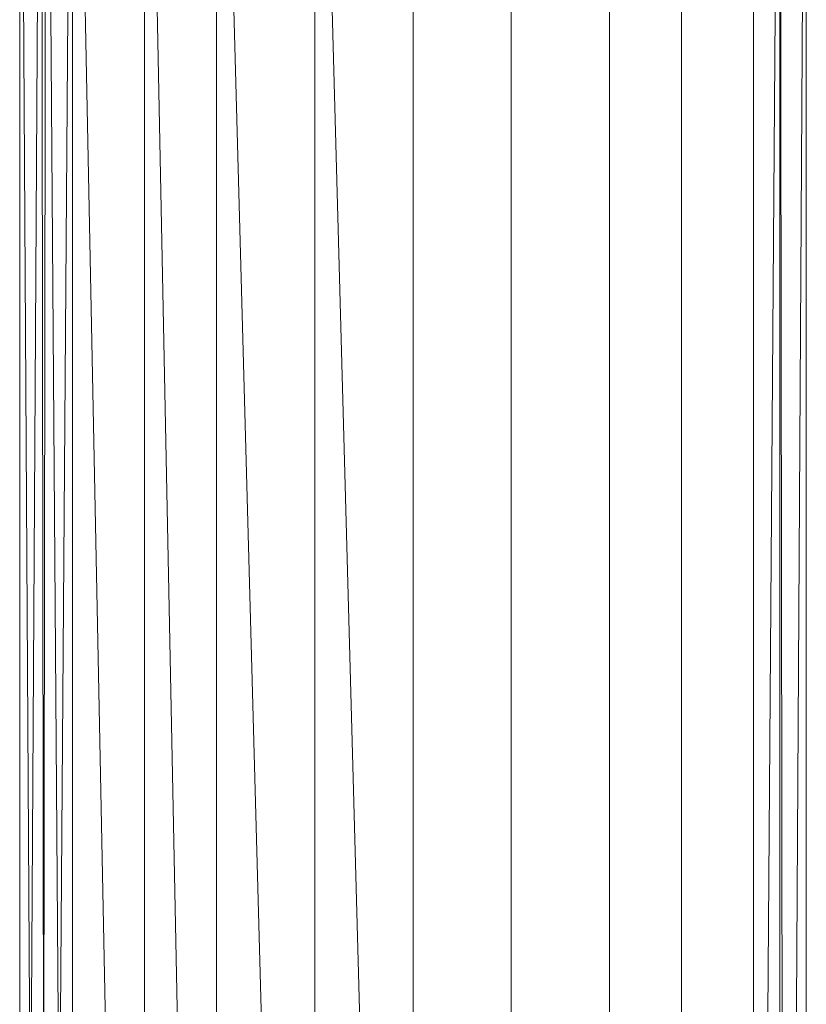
# Model space of a CAD drawing. Header units: millimetres. Extents: x -250 to 250, y -497 to 424.
# Tile 40 of 60: x -39 to 39, y -302 to -204. Entities that reach past the tile are written whole.
import ezdxf

# ---------------------------------------------------------------- set-up
doc = ezdxf.new("R2010")
doc.units = ezdxf.units.MM
doc.layers.add('M-520-M_DRAINAGE_FW', color=2, linetype='Continuous', lineweight=30)

# ---------------------------------------------------------------- blocks, each defined once
blk = doc.blocks.new('CLCN52ZZ - Repelo Conceal Cistern - Asia-3456-3D View 1')
at = {"layer": 'M-520-M_DRAINAGE_FW', "lineweight": 9}
mesh = blk.add_polyface(dxfattribs=at)
corners = [(39, -497.326, 39), (33.775, -497.326, 19.5), (19.5, -497.326, 5.225), (0, -497.326), (-19.5, -497.326, 5.225), (-33.775, -497.326, 19.5), (-39, -497.326, 39), (-39, -140.326, 39), (-33.775, -140.326, 19.5), (-19.5, -140.326, 5.225), (0, -140.326), (19.5, -140.326, 5.225), (33.775, -140.326, 19.5), (39, -140.326, 39), (-36.872, -140.326, 31.06), (-36.387, -497.326, 29.25), (-26.637, -497.326, 12.363), (-26.637, -140.326, 12.363), (-9.75, -140.326, 2.613), (-9.75, -497.326, 2.613), (36.872, -497.326, 31.06), (36.387, -140.326, 29.25), (26.637, -497.326, 12.363), (26.637, -140.326, 12.363), (9.75, -140.326, 2.613), (9.75, -497.326, 2.613)]
mesh.append_faces([[corners[k] for k in face] for face in [(1, 21, 20), (8, 15, 14), (15, 8, 5), (6, 14, 15), (21, 1, 12)]], dxfattribs={"vtx0": -1, "vtx1": -1})
mesh.append_faces([[corners[k] for k in face] for face in [(16, 17, 9, 4), (18, 19, 4, 9), (5, 8, 17, 16), (10, 3, 19, 18), (20, 21, 13), (22, 23, 12, 1), (24, 25, 3, 10), (23, 22, 2, 11), (11, 2, 25, 24)]], dxfattribs={"vtx0": -1, "vtx2": -1})
mesh.append_faces([[corners[k] for k in face] for face in [(6, 7, 14), (13, 0, 20)]], dxfattribs={"vtx2": -1})
mesh = blk.add_polyface(dxfattribs=at)
corners = [(-39, -497.326, 39), (-33.775, -497.326, 58.5), (-19.5, -497.326, 72.775), (0, -497.326, 78), (19.5, -497.326, 72.775), (33.775, -497.326, 58.5), (39, -497.326, 39), (39, -140.326, 39), (33.775, -140.326, 58.5), (19.5, -140.326, 72.775), (0, -140.326, 78), (-19.5, -140.326, 72.775), (-33.775, -140.326, 58.5), (-39, -140.326, 39), (26.637, -140.326, 65.637), (26.637, -497.326, 65.637), (36.387, -497.326, 48.75), (36.387, -140.326, 48.75), (9.75, -140.326, 75.387), (9.75, -497.326, 75.387), (-36.872, -497.326, 46.94), (-36.387, -140.326, 48.75), (-26.637, -497.326, 65.637), (-26.637, -140.326, 65.637), (-9.75, -140.326, 75.387), (-9.75, -497.326, 75.387)]
mesh.append_faces([[corners[k] for k in face] for face in [(1, 21, 20)]], dxfattribs={"vtx0": -1, "vtx1": -1})
mesh.append_faces([[corners[k] for k in face] for face in [(5, 8, 14, 15), (15, 14, 9, 4), (16, 17, 8, 5), (18, 19, 4, 9), (10, 3, 19, 18), (20, 21, 13), (2, 11, 23), (3, 10, 24), (11, 2, 25), (12, 1, 22)]], dxfattribs={"vtx0": -1, "vtx2": -1})
mesh.append_faces([[corners[k] for k in face] for face in [(12, 21, 1)]], dxfattribs={"vtx1": -1, "vtx2": -1})
mesh.append_faces([[corners[k] for k in face] for face in [(23, 12, 22, 2), (25, 3, 24, 11)]], dxfattribs={"vtx1": -1, "vtx3": -1})
mesh.append_faces([[corners[k] for k in face] for face in [(13, 0, 20), (6, 7, 17, 16)]], dxfattribs={"vtx2": -1})

msp = doc.modelspace()

# ---------------------------------------------------------------- block references
at = {"layer": 'M-520-M_DRAINAGE_FW', "lineweight": 9}
msp.add_blockref('CLCN52ZZ - Repelo Conceal Cistern - Asia-3456-3D View 1', (0, 0), dxfattribs=at)

doc.saveas('drawing.dxf')
